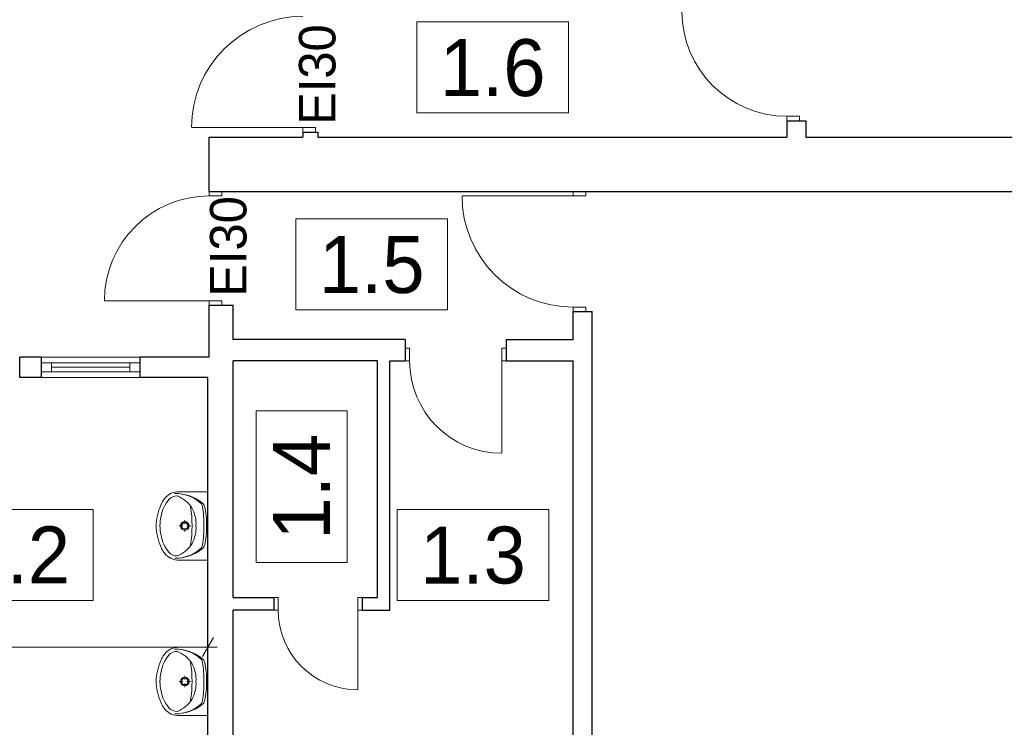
# Model space of a CAD drawing. Extents: x -21260 to 35740, y -2672 to 187028.
# Tile 83 of 120: x 9744 to 17535, y 92840 to 98434. Entities that reach past the tile are written whole.
import ezdxf

# ---------------------------------------------------------------- set-up
doc = ezdxf.new("R2010")
doc.units = 0
doc.header["$MEASUREMENT"] = 0
for name, color, linetype, lineweight in [('Arch opisy_Nr_Pióra__1', 7, 'Continuous', 25), ('Arch opisy_Nr_Pióra__21', 7, 'Continuous', 13), ('Arch wymiary_Nr_Pióra__21', 7, 'Continuous', 13), ('INWENT wyposarzenie_Nr_Pióra__21', 7, 'Continuous', 13), ('INWENT. DRZWI_Nr_Pióra__21', 7, 'Continuous', 13), ('INWENT. OKNA_Nr_Pióra__5', 7, 'Continuous', 13), ('INWENT.ŚCIANY_Nr_Pióra__1', 7, 'Continuous', 25), ('INWENT.ŚCIANY_Nr_Pióra__21', 7, 'Continuous', 13), ('Opisy - Tekst_Nr_pióra__1_Nr_Pióra__7', 7, 'Continuous', 13)]:
    doc.layers.add(name, color=color, linetype=linetype, lineweight=lineweight)
doc.layers.add('Arch wymiary', color=7, linetype='Continuous')
doc.layers.add('INWENT wyposarzenie', color=7, linetype='Continuous')
doc.styles.add('GENERATED_STYLE_2', font='txt')
doc.styles.add('GENERATED_STYLE_3', font='txt')
doc.styles.add('GENERATED_STYLE_5', font='txt')
doc.dimstyles.new('GENERATED_STYLE__5', dxfattribs={"dimtxt": 200, "dimasz": 114, "dimexe": 0.18, "dimexo": 0, "dimgap": 0.09, "dimtad": 1, "dimtih": 1, "dimtoh": 1, "dimdec": 0, "dimlfac": 0.1, "dimzin": 0, "dimdsep": 46, "dimtxsty": 'GENERATED_STYLE_2', "dimblk": 'ARROWHEAD_2', "dimblk1": 'ARROWHEAD_2', "dimblk2": 'ARROWHEAD_2', "dimcen": 0.09, "dimclrd": 7, "dimclre": 7, "dimclrt": 7, "dimazin": 0, "dimtfac": 1, "dimtdec": 4, "dimtmove": 0, "dimatfit": 3, "dimfxl": 0, "dimtolj": 1, "dimtzin": 0, "dimarcsym": 0})

# ---------------------------------------------------------------- blocks, each defined once
blk = doc.blocks.new('Symbol Umywalka 14_264', base_point=(10824, 94162))
at = {"layer": 'INWENT wyposarzenie_Nr_Pióra__21', "linetype": 'Continuous'}
for p, q in [((11234.1, 94702), (11005.6, 94702)), ((11234.1, 94162), (11234.1, 94702)), ((11234.1, 94517), (11234.1, 94346.9)), ((11034.1, 94431.8), (11005.3, 94431.8)), ((11050.7, 94477.3), (11050.7, 94448.5)), ((11096.2, 94431.8), (11067.4, 94431.8)), ((11050.7, 94415.2), (11050.7, 94386.4)), ((11234.1, 94162), (11005.6, 94162))]:
    blk.add_line(p, q, dxfattribs=at)
for radius in [35, 25]:
    blk.add_circle((11050.7, 94431.8), radius, dxfattribs=at)
for centre, radius, start, end in [((10999.7, 94564.7), 137.4, 87.54482, 141.25458), ((10985.9, 94588), 80.9, 86.06939, 139.19839), ((10976.1, 94348.4), 339.6, 50.74225, 90.98472), ((10974.3, 94382.9), 305.1, 48.60196, 90.75418), ((10903.1, 94444.9), 240.7, 32.84422, 68.44807), ((11267.7, 94418.3), 444.2, 153.7403, 175.79476), ((11151.4, 94455.4), 293, 140.71494, 170.00224), ((11058.6, 94517.7), 212.8, 141.31519, 152.84286), ((11146.3, 94578), 45, 7.90792, 48.60197), ((11162.5, 94576.5), 45, 12.77149, 50.74225), ((10547.2, 94437.1), 675.9, 359.56719, 12.77149), ((10123.3, 94431.9), 984.9, 351.17345, 8.82043), ((10899.2, 94451.3), 240.6, 355.39402, 31.05606), ((10048, 94425.5), 1153.8, 0.32245, 7.90792), ((11094, 94432), 270, 175.98758, 184.01242), ((11170.7, 94432), 316.7, 166.43339, 193.56661), ((10899.2, 94412.6), 240.6, 328.94394, 4.60598), ((10048, 94437.1), 1153.8, 352.16955, 359.75502), ((10547.2, 94426.2), 675.9, 347.30598, 0.51028), ((11267.7, 94445.6), 444.2, 184.20524, 206.2597), ((11151.4, 94408.5), 293, 189.99776, 219.28506), ((10903.1, 94419.1), 240.7, 291.55193, 327.15578), ((11146.5, 94286.1), 45, 311.47551, 352.16955), ((11162.7, 94287.6), 45, 309.33522, 347.30598), ((11058.6, 94346.2), 212.8, 207.15714, 218.68481), ((10999.7, 94299.2), 137.4, 218.74542, 272.45518), ((10985.9, 94275.9), 80.9, 220.80161, 273.93061), ((10976, 94515.4), 339.6, 269.09275, 309.33522), ((10974.2, 94480.9), 305.1, 269.32329, 311.47551)]:
    blk.add_arc(centre, radius, start, end, dxfattribs=at)
blk = doc.blocks.new('Symbol Umywalka 14_265', base_point=(10824, 92932))
at = {"layer": 'INWENT wyposarzenie_Nr_Pióra__21', "linetype": 'Continuous'}
for p, q in [((11234.1, 93472), (11005.6, 93472)), ((11234.1, 92932), (11234.1, 93472)), ((11234.1, 93287), (11234.1, 93116.9)), ((11034.1, 93201.8), (11005.3, 93201.8)), ((11050.7, 93247.3), (11050.7, 93218.5)), ((11050.7, 93185.2), (11050.7, 93156.4)), ((11096.2, 93201.8), (11067.4, 93201.8)), ((11234.1, 92932), (11005.6, 92932))]:
    blk.add_line(p, q, dxfattribs=at)
for radius in [35, 25]:
    blk.add_circle((11050.7, 93201.8), radius, dxfattribs=at)
for centre, radius, start, end in [((11058.6, 93287.7), 212.8, 141.31519, 152.84286), ((10999.7, 93334.7), 137.4, 87.54482, 141.25458), ((10985.9, 93358), 80.9, 86.06939, 139.19839), ((10976.1, 93118.4), 339.6, 50.74225, 90.98472), ((10974.3, 93152.9), 305.1, 48.60196, 90.75418), ((10903.1, 93214.9), 240.7, 32.84422, 68.44807), ((11267.7, 93188.3), 444.2, 153.7403, 175.79476), ((11151.4, 93225.4), 293, 140.71494, 170.00224), ((10123.3, 93201.9), 984.9, 351.17345, 8.82043), ((10899.2, 93221.3), 240.6, 355.39402, 31.05606), ((11146.3, 93348), 45, 7.90792, 48.60197), ((10048, 93195.5), 1153.8, 0.32245, 7.90792), ((11162.5, 93346.5), 45, 12.77149, 50.74225), ((10547.2, 93207.1), 675.9, 359.56719, 12.77149), ((11170.7, 93202), 316.7, 166.43339, 193.56661), ((11094, 93202), 270, 175.98758, 184.01242), ((11267.7, 93215.6), 444.2, 184.20524, 206.2597), ((10899.2, 93182.6), 240.6, 328.94394, 4.60598), ((10048, 93207.1), 1153.8, 352.16955, 359.75502), ((10547.2, 93196.2), 675.9, 347.30598, 0.51028), ((11151.4, 93178.5), 293, 189.99776, 219.28506), ((10903.1, 93189.1), 240.7, 291.55193, 327.15578), ((11146.5, 93056.1), 45, 311.47551, 352.16955), ((11162.7, 93057.6), 45, 309.33522, 347.30598), ((11058.6, 93116.2), 212.8, 207.15714, 218.68481), ((10999.7, 93069.2), 137.4, 218.74542, 272.45518), ((10985.9, 93045.9), 80.9, 220.80161, 273.93061), ((10976, 93285.4), 339.6, 269.09275, 309.33522), ((10974.2, 93250.9), 305.1, 269.32329, 311.47551)]:
    blk.add_arc(centre, radius, start, end, dxfattribs=at)
blk = doc.blocks.new('*D651')
at = {"layer": 'Arch wymiary_Nr_Pióra__21', "linetype": 'Continuous'}
for p, q in [((5754.1, 93360.8), (5754.1, 93585.8)), ((11234.1, 93360.8), (11234.1, 93585.8)), ((5797.4, 93548.3), (5710.8, 93398.3)), ((11190.8, 93398.3), (11277.4, 93548.3)), ((5680.7, 93473.3), (5754.1, 93473.3)), ((5754.1, 93473.3), (11234.1, 93473.3)), ((11234.1, 93473.3), (11307.4, 93473.3))]:
    blk.add_line(p, q, dxfattribs=at)
at = {"layer": 'Arch wymiary_Nr_Pióra__21', "insert": (8302.1, 93513.3), "char_height": 200, "attachment_point": 7, "style": 'GENERATED_STYLE_2'}
blk.add_mtext('{548}', dxfattribs=at)
blk = doc.blocks.new('ARROWHEAD_2')
at = {"color": 0, "linetype": 'Continuous', "lineweight": 0}
for p, q in [((0, 0), (-1, 0)), ((-0.378, -0.655), (0.378, 0.655))]:
    blk.add_line(p, q, dxfattribs=at)

msp = doc.modelspace()

# ---------------------------------------------------------------- linework, layer by layer
at = {"layer": 'Arch opisy_Nr_Pióra__21', "linetype": 'Continuous'}
for p, q in [((14087, 98416.6), (12887, 98416.6)), ((12887, 98416.6), (12887, 97696.6)), ((14087, 97696.6), (14087, 98416.6)), ((12887, 97696.6), (14087, 97696.6)), ((13129.6, 96859.4), (11929.6, 96859.4)), ((11929.6, 96859.4), (11929.6, 96139.4)), ((13129.6, 96139.4), (13129.6, 96859.4)), ((11929.6, 96139.4), (13129.6, 96139.4)), ((11614.1, 95341.3), (11614.1, 94141.3)), ((12334.1, 95341.3), (11614.1, 95341.3)), ((12334.1, 94141.3), (12334.1, 95341.3)), ((10324.7, 94562.6), (9124.7, 94562.6)), ((10324.7, 93842.6), (10324.7, 94562.6)), ((13931.3, 94562.6), (12731.3, 94562.6)), ((12731.3, 94562.6), (12731.3, 93842.6)), ((13931.3, 93842.6), (13931.3, 94562.6)), ((11614.1, 94141.3), (12334.1, 94141.3)), ((9124.7, 93842.6), (10324.7, 93842.6)), ((12731.3, 93842.6), (13931.3, 93842.6))]:
    msp.add_line(p, q, dxfattribs=at)
at = {"layer": 'INWENT. DRZWI_Nr_Pióra__21', "linetype": 'Continuous'}
for p, q in [((15814.1, 97670.9), (15814.1, 97635.9)), ((15814.1, 97670.9), (15914.1, 97670.9)), ((15914.1, 97670.9), (15914.1, 97635.9)), ((11984.1, 97580.9), (11107.9, 97580.9)), ((11984.1, 97580.9), (11984.1, 97545.9)), ((11984.1, 97580.9), (12084.1, 97580.9)), ((12084.1, 97580.9), (12084.1, 97545.9)), ((11244.1, 97040.9), (11244.1, 97075.9)), ((11244.1, 97040.9), (11344.1, 97040.9)), ((11344.1, 97040.9), (11344.1, 97075.9)), ((14124.1, 97040.9), (13247.9, 97040.9)), ((14124.1, 97040.9), (14124.1, 97075.9)), ((14124.1, 97040.9), (14224.1, 97040.9)), ((14224.1, 97040.9), (14224.1, 97075.9)), ((11244.1, 96210.9), (10414.1, 96210.9)), ((11244.1, 96210.9), (11244.1, 96175.9)), ((11244.1, 96210.9), (11344.1, 96210.9)), ((11344.1, 96210.9), (11344.1, 96175.9)), ((14124.1, 96160.9), (14124.1, 96125.9)), ((14124.1, 96160.9), (14224.1, 96160.9)), ((14224.1, 96160.9), (14224.1, 96125.9)), ((12829.1, 95835.9), (12794.1, 95835.9)), ((12829.1, 95735.9), (12829.1, 95835.9)), ((13559.1, 95735.9), (13559.1, 95835.9)), ((13559.1, 95835.9), (13594.1, 95835.9)), ((12829.1, 95735.9), (12794.1, 95735.9)), ((13559.1, 95735.9), (13559.1, 95005.9)), ((13559.1, 95735.9), (13594.1, 95735.9)), ((11789.1, 93865.9), (11754.1, 93865.9)), ((11789.1, 93765.9), (11789.1, 93865.9)), ((12419.1, 93765.9), (12419.1, 93865.9)), ((12419.1, 93865.9), (12454.1, 93865.9)), ((11789.1, 93765.9), (11754.1, 93765.9)), ((12419.1, 93765.9), (12419.1, 93135.9)), ((12419.1, 93765.9), (12454.1, 93765.9))]:
    msp.add_line(p, q, dxfattribs=at)
for centre, radius, start, end in [((15814.1, 98500.9), 830, 180, 270), ((11984.1, 97580.9), 880, 90, 180), ((11244.1, 96210.9), 830, 90, 180), ((14124.1, 97040.9), 880, 180, 270), ((13559.1, 95735.9), 730, 180, 270), ((12419.1, 93765.9), 630, 180, 270)]:
    msp.add_arc(centre, radius, start, end, dxfattribs=at)
at = {"layer": 'INWENT. OKNA_Nr_Pióra__5', "linetype": 'Continuous'}
for p, q in [((10696.4, 95720.9), (9916.4, 95720.9)), ((9916.4, 95650.9), (9916.4, 95720.9)), ((9996.4, 95650.9), (9996.4, 95720.9)), ((9996.4, 95685.9), (10616.4, 95685.9)), ((10616.4, 95650.9), (10616.4, 95720.9)), ((10696.4, 95650.9), (10696.4, 95720.9)), ((9916.4, 95650.9), (10696.4, 95650.9))]:
    msp.add_line(p, q, dxfattribs=at)
at = {"layer": 'INWENT.ŚCIANY_Nr_Pióra__1', "linetype": 'Continuous'}
for p, q in [((15814.1, 97635.9), (15964.1, 97635.9)), ((15814.1, 97635.9), (15814.1, 97505.9)), ((15964.1, 97635.9), (15964.1, 97505.9)), ((11244.1, 97075.9), (11244.1, 97505.9)), ((11244.1, 97505.9), (11984.1, 97505.9)), ((11984.1, 97545.9), (12104.1, 97545.9)), ((11984.1, 97545.9), (11984.1, 97505.9)), ((12104.1, 97545.9), (12104.1, 97505.9)), ((12104.1, 97505.9), (15814.1, 97505.9)), ((15964.1, 97505.9), (26324.1, 97505.9)), ((11244.1, 97075.9), (26584.1, 97075.9)), ((11244.1, 97075.9), (11434.1, 97075.9)), ((11244.1, 95765.9), (11244.1, 96175.9)), ((11244.1, 96175.9), (11434.1, 96175.9)), ((11434.1, 95905.9), (11434.1, 96175.9)), ((14124.1, 96125.9), (14274.1, 96125.9)), ((14124.1, 95905.9), (14124.1, 96125.9)), ((14274.1, 91965.9), (14274.1, 96125.9)), ((12794.1, 95905.9), (11434.1, 95905.9)), ((12794.1, 95905.9), (12794.1, 95735.9)), ((13594.1, 95905.9), (13594.1, 95735.9)), ((13594.1, 95905.9), (14124.1, 95905.9)), ((9744.1, 95605.9), (9744.1, 95765.9)), ((9916.4, 95765.9), (9744.1, 95765.9)), ((9916.4, 95605.9), (9916.4, 95765.9)), ((11244.1, 95765.9), (10696.4, 95765.9)), ((10696.4, 95605.9), (10696.4, 95765.9)), ((12574.1, 95735.9), (11434.1, 95735.9)), ((11434.1, 93865.9), (11434.1, 95735.9)), ((12574.1, 93865.9), (12574.1, 95735.9)), ((12674.1, 93765.9), (12674.1, 95735.9)), ((12674.1, 95735.9), (12794.1, 95735.9)), ((13594.1, 95735.9), (14124.1, 95735.9)), ((14124.1, 91965.9), (14124.1, 95735.9)), ((9916.4, 95605.9), (9744.1, 95605.9)), ((11234.1, 95605.9), (10696.4, 95605.9)), ((11234.1, 91965.9), (11234.1, 95605.9)), ((11434.1, 93865.9), (11754.1, 93865.9)), ((11754.1, 93865.9), (11754.1, 93765.9)), ((12454.1, 93865.9), (12454.1, 93765.9)), ((12454.1, 93865.9), (12574.1, 93865.9)), ((11754.1, 93765.9), (11434.1, 93765.9)), ((11434.1, 91965.9), (11434.1, 93765.9)), ((12454.1, 93765.9), (12674.1, 93765.9))]:
    msp.add_line(p, q, dxfattribs=at)
at = {"layer": 'INWENT.ŚCIANY_Nr_Pióra__21', "linetype": 'Continuous'}
for p, q in [((10696.4, 95765.9), (9916.4, 95765.9)), ((10696.4, 95605.9), (9916.4, 95605.9))]:
    msp.add_line(p, q, dxfattribs=at)

# ---------------------------------------------------------------- block references
at = {"layer": 'INWENT wyposarzenie', "color": 104, "linetype": 'Continuous', "lineweight": 9, "true_color": 0x029e21}
for name, p in [('Symbol Umywalka 14_264', (10824, 94162)), ('Symbol Umywalka 14_265', (10824, 92932))]:
    msp.add_blockref(name, p, dxfattribs=at)

# ---------------------------------------------------------------- texts
at = {"layer": 'Arch opisy_Nr_Pióra__1', "linetype": 'Continuous', "char_height": 450, "attachment_point": 8, "style": 'GENERATED_STYLE_3'}
for s, insert in [('{1.6}', (13487, 97824)), ('{1.5}', (12529.6, 96266.8)), ('{1.2}', (9724.7, 93977.6)), ('{1.3}', (13331.3, 93969.9))]:
    msp.add_mtext(s, dxfattribs=dict(at, insert=insert))
at = {"layer": 'Arch opisy_Nr_Pióra__1', "linetype": 'Continuous', "insert": (12199.1, 94741.3), "char_height": 450, "attachment_point": 8, "rotation": 90, "style": 'GENERATED_STYLE_3'}
msp.add_mtext('{1.4}', dxfattribs=at)
at = {"layer": 'Opisy - Tekst_Nr_pióra__1_Nr_Pióra__7', "linetype": 'Continuous', "char_height": 289.01, "attachment_point": 2, "rotation": 90, "style": 'GENERATED_STYLE_5'}
for insert in [(11953.7, 98000.6), (11249.6, 96641.7)]:
    msp.add_mtext('{EI30}', dxfattribs=dict(at, insert=insert))

# ---------------------------------------------------------------- dimensions: what is measured, and where the dimension line sits
at = {"layer": 'Arch wymiary', "linetype": 'Continuous'}
dim = msp.add_linear_dim(base=(5754.1, 93473.3), p1=(5754.1, 91965.9), p2=(11234.1, 91965.9), dimstyle='GENERATED_STYLE__5', dxfattribs=at)
dim.commit()
dim.dimension.update_dxf_attribs({"geometry": '*D651', "text_midpoint": (8529.7, 93613.3)})

doc.saveas('drawing.dxf')
